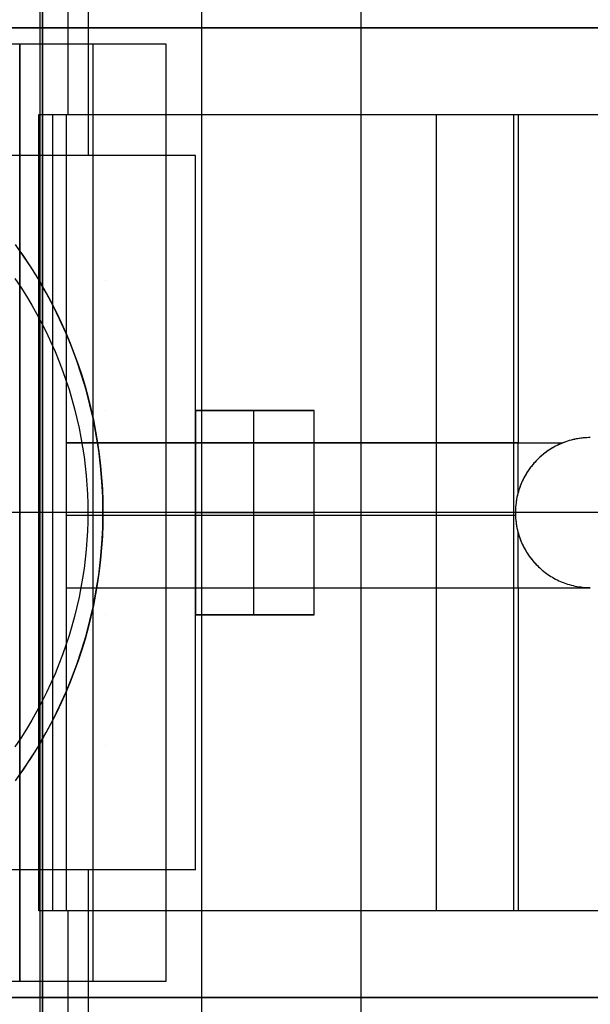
# Model space of a CAD drawing. Header units: millimetres. Extents: x -15 to 7, y 1 to 148.
# Tile 227 of 256: x -0.34 to 1.9, y 77.91 to 81.77. Entities that reach past the tile are written whole.
import ezdxf

# ---------------------------------------------------------------- set-up
doc = ezdxf.new("R2010")
doc.units = ezdxf.units.MM
doc.header["$MEASUREMENT"] = 0
doc.layers.add('Default', color=7, linetype='Continuous', true_color=0x000000)
doc.layers.add('Layer 01', color=7, linetype='Continuous', true_color=0x000000)

msp = doc.modelspace()

# ---------------------------------------------------------------- linework, layer by layer
at = {"layer": 'Default', "color": 7, "true_color": 0xffffff}
for points in [[(-0.249657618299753, 113.892936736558), (-0.249657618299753, 64.8412536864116)], [(0.3753423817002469, 64.85761988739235), (0.3753423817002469, 113.8765705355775)], [(1.00034238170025, 64.8739860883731), (1.00034238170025, 113.860204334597)], [(1.00034238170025, 61.8750141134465), (1.00034238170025, 108.831185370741)], [(1.00034238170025, 71.6022496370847), (1.00034238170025, 107.131939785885)], [(-0.249657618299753, 61.842281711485), (-0.249657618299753, 97.660770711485)]]:
    msp.add_lwpolyline(points, dxfattribs=at)
at = {"layer": 'Default', "color": 254, "true_color": 0xcad1ee}
for points in [[(-0.2587958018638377, 8.653075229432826), (-0.2587958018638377, 103.5282414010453)], [(-0.2587958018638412, 73.1907288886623), (-0.2587958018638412, 103.5282414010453)], [(-0.2587958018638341, 9.944348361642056), (-0.2587958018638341, 102.2369639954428)], [(-0.2587958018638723, 73.1488314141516), (-0.2587958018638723, 102.2369639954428)]]:
    msp.add_lwpolyline(points, dxfattribs=at)
at = {"layer": 'Default', "color": 7, "true_color": 0xffffff, "extrusion": (0, 1, 0)}
for points in [[(0.2496576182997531, -100.911795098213), (5.349657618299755, -100.7782468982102)], [(-4.850342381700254, -100.7782468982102), (0.2496576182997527, -100.911795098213)]]:
    msp.add_lwpolyline(points, dxfattribs=at)
at = {"layer": 'Layer 01'}
for points in [[(-0.06864255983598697, 81.74009351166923), (-0.06864255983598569, 82.24009335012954)], [(-0.1483648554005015, 81.74009351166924), (-0.1483648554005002, 82.07994432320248)], [(3.839201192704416, 81.74009351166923), (-4.156595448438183, 81.74009351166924)], [(3.839201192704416, 81.74009351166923), (-4.156595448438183, 81.74009351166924)], [(3.839201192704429, 81.74009351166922), (-3.976486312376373, 81.74009351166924)], [(3.839201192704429, 81.74009351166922), (-3.976486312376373, 81.74009351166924)], [(-3.198364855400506, 81.74009351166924), (2.901635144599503, 81.74009351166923)], [(-3.198364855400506, 81.74009351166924), (2.901635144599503, 81.74009351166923)], [(-0.1483648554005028, 81.40024306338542), (-0.1483648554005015, 81.74009351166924)], [(-0.06864255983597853, 81.24009335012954), (-0.06864255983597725, 81.74009351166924)], [(0.2354581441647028, 81.67647061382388), (-3.56918209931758, 81.67647061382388)], [(-0.3385685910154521, 81.67647061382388), (-3.083207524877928, 81.67647061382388)], [(0.2354581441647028, 81.6764706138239), (-0.3385685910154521, 81.6764706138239)], [(-0.3385685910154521, 81.6764706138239), (-0.3385685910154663, 78.00371630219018)], [(-0.3385685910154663, 78.00371630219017), (-0.3385685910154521, 81.67647061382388)], [(0.2354581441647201, 81.67647061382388), (-0.3385685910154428, 81.67647061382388)], [(-0.3385685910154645, 78.00371630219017), (-0.3385685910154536, 81.67647061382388)], [(-0.05155522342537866, 81.6764706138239), (-0.05155522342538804, 78.00371630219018)], [(0.2354581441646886, 78.00371630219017), (0.2354581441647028, 81.67647061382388)], [(0.2354581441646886, 78.00371630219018), (0.2354581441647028, 81.6764706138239)], [(0.2354581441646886, 78.00371630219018), (0.2354581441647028, 81.67647061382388)], [(-0.2634541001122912, 81.4002430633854), (3.376710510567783, 81.40024306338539)], [(-0.2634541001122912, 81.4002430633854), (2.901635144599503, 81.40024306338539)], [(-0.2634541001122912, 80.75101495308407), (-0.2634541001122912, 81.4002430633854)], [(-0.2634541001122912, 80.75101495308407), (-0.2634541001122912, 81.4002430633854)], [(-0.2634541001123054, 78.2799440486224), (-0.2634541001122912, 81.40024278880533)], [(-0.2634541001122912, 81.40024278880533), (2.856844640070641, 81.40024278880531)], [(-0.2634541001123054, 78.2799440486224), (-0.2634541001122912, 81.40024278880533)], [(-0.2634541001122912, 81.40024278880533), (2.856844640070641, 81.40024278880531)], [(-0.2630218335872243, 78.2799440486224), (-0.2630218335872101, 81.40024278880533)], [(-0.2090668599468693, 78.2799440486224), (-0.2090668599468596, 81.40024278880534)], [(-0.1555441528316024, 78.2799440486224), (-0.1555441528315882, 81.40024278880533)], [(-0.1550003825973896, 78.2799440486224), (-0.1550003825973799, 81.40024278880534)], [(-0.1545891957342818, 80.11336044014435), (-0.1545891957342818, 81.40024278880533)], [(-0.1545891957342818, 81.40024278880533), (1.616841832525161, 81.40024278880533)], [(1.29669526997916, 78.27994404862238), (1.296695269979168, 81.40024278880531)], [(1.296695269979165, 80.11336044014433), (1.296695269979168, 81.40024278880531)], [(1.599594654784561, 78.27994432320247), (1.599594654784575, 81.4002430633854)], [(1.616841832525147, 81.40024278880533), (2.18440628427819, 81.40024278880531)], [(1.616841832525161, 81.40024278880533), (1.616841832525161, 80.11336044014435)], [(1.616841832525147, 81.40024278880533), (1.616841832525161, 80.11336044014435)], [(0.3515909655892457, 81.24009335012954), (-3.648409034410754, 81.24009335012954)], [(0.3515909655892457, 81.24009335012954), (-3.648409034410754, 81.24009335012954)], [(0.3515909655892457, 81.24009335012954), (-3.648409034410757, 81.24009335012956)], [(0.3515909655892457, 78.44009335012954), (0.3515909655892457, 81.24009335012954)], [(0.3515909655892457, 78.44009335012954), (0.3515909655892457, 81.24009335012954)], [(0.3515909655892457, 78.44009335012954), (0.3515909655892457, 81.24009335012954)], [(-0.3565008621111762, 80.89104007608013), (-0.3243205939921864, 80.8457965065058), (-0.2932768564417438, 80.79910964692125), (-0.2634541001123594, 80.75101495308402)], [(-0.348185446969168, 80.87963324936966), (-0.324133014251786, 80.84552379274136), (-0.3007214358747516, 80.81060086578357), (-0.2779864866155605, 80.77487916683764), (-0.255963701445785, 80.73837531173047), (-0.2346882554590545, 80.7011078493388), (-0.2141948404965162, 80.6630972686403), (-0.1945175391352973, 80.62436599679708), (-0.175689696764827, 80.58493838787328), (-0.1577437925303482, 80.54484070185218), (-0.1407113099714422, 80.50410107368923), (-0.1246226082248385, 80.46274947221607), (-0.1095067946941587, 80.42081764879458), (-0.09539160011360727, 80.37833907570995), (-0.0823032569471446, 80.33534887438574), (-0.07026638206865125, 80.2918837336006), (-0.05930386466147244, 80.2479818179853), (-0.04943676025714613, 80.20368266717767), (-0.04068419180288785, 80.15902708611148), (-0.03306325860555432, 80.11405702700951), (-0.02658895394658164, 80.06881546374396), (-0.021274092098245, 80.02334625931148), (-0.01712924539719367, 79.97769402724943), (-0.01416269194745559, 79.93190398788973), (-0.01238037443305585, 79.88602182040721), (-0.01178587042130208, 79.84009351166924), (-0.01238037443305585, 79.79416520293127), (-0.01416269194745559, 79.74828303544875), (-0.01712924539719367, 79.70249299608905), (-0.021274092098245, 79.656840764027), (-0.02658895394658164, 79.61137155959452), (-0.03306325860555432, 79.56612999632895), (-0.04068419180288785, 79.52115993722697), (-0.04943676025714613, 79.47650435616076), (-0.05930386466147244, 79.43220520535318), (-0.07026638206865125, 79.38830328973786), (-0.0823032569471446, 79.34483814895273), (-0.09539160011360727, 79.30184794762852), (-0.1095067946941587, 79.25936937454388), (-0.1246226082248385, 79.21743755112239), (-0.1407113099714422, 79.17608594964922), (-0.1577437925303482, 79.1353463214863), (-0.175689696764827, 79.09524863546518), (-0.1945175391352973, 79.05582102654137), (-0.2141948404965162, 79.01708975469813), (-0.2346882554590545, 78.97907917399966), (-0.255963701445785, 78.94181171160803), (-0.2779864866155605, 78.90530785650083), (-0.3007214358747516, 78.86958615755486), (-0.324133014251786, 78.83466323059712), (-0.348185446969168, 78.8005537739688)], [(-0.348185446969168, 80.87963324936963), (-0.324133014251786, 80.84552379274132), (-0.3007214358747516, 80.81060086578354), (-0.2779864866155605, 80.77487916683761), (-0.255963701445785, 80.73837531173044), (-0.2346882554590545, 80.70110784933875), (-0.2141948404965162, 80.66309726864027), (-0.1945175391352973, 80.62436599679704), (-0.175689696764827, 80.58493838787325), (-0.1577437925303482, 80.54484070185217), (-0.1407113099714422, 80.50410107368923), (-0.1246226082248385, 80.46274947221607), (-0.1095067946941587, 80.42081764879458), (-0.09539160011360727, 80.37833907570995), (-0.0823032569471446, 80.33534887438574), (-0.07026638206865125, 80.2918837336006), (-0.05930386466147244, 80.2479818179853), (-0.04943676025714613, 80.20368266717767), (-0.04068419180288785, 80.15902708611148), (-0.03306325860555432, 80.11405702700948), (-0.02658895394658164, 80.06881546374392), (-0.021274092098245, 80.02334625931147), (-0.01712924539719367, 79.97769402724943), (-0.01416269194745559, 79.93190398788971), (-0.01238037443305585, 79.88602182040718), (-0.01178587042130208, 79.84009351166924), (-0.01238037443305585, 79.79416520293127), (-0.01416269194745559, 79.74828303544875), (-0.01712924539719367, 79.70249299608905), (-0.021274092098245, 79.656840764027), (-0.02658895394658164, 79.61137155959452), (-0.03306325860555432, 79.56612999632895), (-0.04068419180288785, 79.52115993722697), (-0.04943676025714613, 79.47650435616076), (-0.05930386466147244, 79.43220520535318), (-0.07026638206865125, 79.38830328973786), (-0.0823032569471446, 79.34483814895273), (-0.09539160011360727, 79.30184794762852), (-0.1095067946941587, 79.25936937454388), (-0.1246226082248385, 79.21743755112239), (-0.1407113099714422, 79.17608594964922), (-0.1577437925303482, 79.1353463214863), (-0.175689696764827, 79.09524863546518), (-0.1945175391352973, 79.05582102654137), (-0.2141948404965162, 79.01708975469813), (-0.2346882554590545, 78.97907917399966), (-0.255963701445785, 78.94181171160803), (-0.2779864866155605, 78.90530785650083), (-0.3007214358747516, 78.86958615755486), (-0.324133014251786, 78.83466323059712), (-0.348185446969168, 78.8005537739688)], [(-0.357525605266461, 80.75821602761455), (-0.3344186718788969, 80.7238429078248), (-0.3122584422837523, 80.68898187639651), (-0.2910588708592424, 80.65367150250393), (-0.2708318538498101, 80.61795078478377), (-0.2515872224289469, 80.5818590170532), (-0.2333327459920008, 80.54543565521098), (-0.2160741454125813, 80.50872018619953), (-0.1998151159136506, 80.47175199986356), (-0.1845573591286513, 80.4345702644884), (-0.1703006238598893, 80.39721380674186), (-0.1570427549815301, 80.3597209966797), (-0.1447797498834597, 80.32212963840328), (-0.1335058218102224, 80.2844768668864), (-0.1232134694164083, 80.24679905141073), (-0.1138935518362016, 80.20913170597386), (-0.1055353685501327, 80.17150940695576), (-0.09812674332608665, 80.13396571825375), (-0.09165411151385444, 80.09653312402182), (-0.08610260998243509, 80.05924296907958), (-0.081456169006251, 80.0221254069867), (-0.0776976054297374, 79.9852093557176), (-0.07480871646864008, 79.94852246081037), (-0.07277037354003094, 79.91209106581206), (-0.07156261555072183, 79.87594018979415), (-0.07116474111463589, 79.84009351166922), (-0.07156261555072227, 79.80424683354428), (-0.07277037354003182, 79.76809595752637), (-0.07480871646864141, 79.73166456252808), (-0.07769760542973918, 79.69497766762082), (-0.08145616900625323, 79.65806161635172), (-0.08610260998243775, 79.62094405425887), (-0.09165411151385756, 79.5836538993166), (-0.0981267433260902, 79.5462213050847), (-0.1055353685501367, 79.50867761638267), (-0.113893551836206, 79.4710553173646), (-0.1232134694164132, 79.43338797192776), (-0.1335058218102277, 79.39571015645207), (-0.1447797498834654, 79.35805738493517), (-0.1570427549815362, 79.32046602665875), (-0.1703006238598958, 79.28297321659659), (-0.1845573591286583, 79.24561675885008), (-0.199815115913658, 79.20843502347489), (-0.2160741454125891, 79.17146683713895), (-0.233332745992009, 79.13475136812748), (-0.2515872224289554, 79.09832800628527), (-0.2708318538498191, 79.06223623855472), (-0.2910588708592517, 79.02651552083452), (-0.3122584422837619, 78.99120514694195), (-0.3344186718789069, 78.95634411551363), (-0.3575256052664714, 78.9219709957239)], [(-0.2634541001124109, 78.92917207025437), (-0.2348946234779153, 78.97870741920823), (-0.2077261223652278, 79.02956532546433), (-0.1820292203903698, 79.0816918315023), (-0.1578820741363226, 79.13502689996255), (-0.1353598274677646, 79.18950452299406), (-0.1145340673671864, 79.24505288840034), (-0.09547228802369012, 79.30159460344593), (-0.07823737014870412, 79.35904697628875), (-0.06288708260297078, 79.4173223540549), (-0.04947361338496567, 79.47632851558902), (-0.03804313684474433, 79.53596911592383), (-0.02863542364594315, 79.59614417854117), (-0.0212834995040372, 79.65675063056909), (-0.01601335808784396, 79.71768287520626), (-0.01284373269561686, 79.77883339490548), (-0.01178593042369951, 79.84009337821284), (-0.01284373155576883, 79.90135336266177), (-0.01601335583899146, 79.96250388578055), (-0.02128349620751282, 80.02343613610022), (-0.02863541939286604, 80.0840425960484), (-0.03804313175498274, 80.14421766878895), (-0.04947360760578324, 80.20385828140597), (-0.06288707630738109, 80.26286445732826), (-0.07823736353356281, 80.3211398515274), (-0.09547228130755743, 80.37859224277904), (-0.1145340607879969, 80.43513397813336), (-0.1353598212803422, 80.49068236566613), (-0.1578820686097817, 80.54516001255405), (-0.1820292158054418, 80.59849510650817), (-0.2077261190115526, 80.65062163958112), (-0.2348946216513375, 80.70147957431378), (-0.2634541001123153, 80.75101495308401)], [(0.8171543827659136, 80.24009334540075), (0.3515909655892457, 80.24009334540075)], [(0.3515909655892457, 80.24009334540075), (0.3515909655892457, 79.44009334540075)], [(0.3515909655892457, 79.44009334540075), (0.3515909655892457, 80.24009334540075)], [(0.3515909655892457, 80.24009334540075), (0.8171543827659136, 80.24009334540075)], [(0.8171543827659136, 80.24009334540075), (0.3515909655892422, 80.24009334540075)], [(0.5793884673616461, 79.44009334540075), (0.5793884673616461, 80.24009334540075)], [(0.5793884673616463, 79.44009334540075), (0.5793884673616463, 80.24009334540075)], [(0.8171543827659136, 79.44009334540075), (0.8171543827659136, 80.24009334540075)], [(0.8171543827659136, 79.44009334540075), (0.8171543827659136, 80.24009334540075)], [(0.8171543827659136, 79.44009334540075), (0.8171543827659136, 80.24009334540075)], [(-0.1549410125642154, 79.54579598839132), (-0.1549410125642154, 80.11336044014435)], [(-0.1549410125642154, 80.11336044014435), (1.616841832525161, 80.11336044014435)], [(1.616841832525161, 80.11336044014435), (-0.1545891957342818, 80.11336044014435)], [(1.899813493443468, 80.13400369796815), (1.892205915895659, 80.13390522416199), (1.884605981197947, 80.13361000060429), (1.87702130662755, 80.13311861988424), (1.86945945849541, 80.13243206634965), (1.861927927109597, 80.1315517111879), (1.854434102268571, 80.13047930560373), (1.846985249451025, 80.12921697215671), (1.839588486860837, 80.12776719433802), (1.832250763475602, 80.12613280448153), (1.824978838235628, 80.12431697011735), (1.81777926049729, 80.12232317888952), (1.810658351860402, 80.12015522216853), (1.803622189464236, 80.11781717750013), (1.796676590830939, 80.11531339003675), (1.789827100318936, 80.11264845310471), (1.783078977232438, 80.10982718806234), (1.776437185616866, 80.10685462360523), (1.769906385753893, 80.10373597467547), (1.76349092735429, 80.1004766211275), (1.757194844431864, 80.09708208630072), (1.751021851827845, 80.09355801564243), (1.744975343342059, 80.08991015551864), (1.739058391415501, 80.08614433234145), (1.733273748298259, 80.0822664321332), (1.727623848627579, 80.07828238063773), (1.722110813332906, 80.07419812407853), (1.716736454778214, 80.07001961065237), (1.711502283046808, 80.0657527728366), (1.70640951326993, 80.06140351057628), (1.701459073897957, 80.05697767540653), (1.69665161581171, 80.0524810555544), (1.691987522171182, 80.0479193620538), (1.687425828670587, 80.04325526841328), (1.682929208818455, 80.03844781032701), (1.6785033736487, 80.03349737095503), (1.674154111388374, 80.02840460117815), (1.669887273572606, 80.02317042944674), (1.665708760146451, 80.01779607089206), (1.661624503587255, 80.01228303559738), (1.657640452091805, 80.00663313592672), (1.653762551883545, 80.00084849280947), (1.64999672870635, 79.99493154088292), (1.64634886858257, 79.98888503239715), (1.64282479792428, 79.98271203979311), (1.639430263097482, 79.9764159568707), (1.636170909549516, 79.97000049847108), (1.633052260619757, 79.96346969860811), (1.630079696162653, 79.95682790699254), (1.62725843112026, 79.95007978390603), (1.624593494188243, 79.94323029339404), (1.622089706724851, 79.93628469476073), (1.619751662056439, 79.92924853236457), (1.61758370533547, 79.92212762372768), (1.615589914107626, 79.91492804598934), (1.613774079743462, 79.90765612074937), (1.612139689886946, 79.90031839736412), (1.610689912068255, 79.89292163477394), (1.609427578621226, 79.8854727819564), (1.608355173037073, 79.87797895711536), (1.60747481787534, 79.87044742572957), (1.606788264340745, 79.86288557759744), (1.606296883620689, 79.85530090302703), (1.60600166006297, 79.8477009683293), (1.605903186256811, 79.8400933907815), (1.60600166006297, 79.83248581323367), (1.606296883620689, 79.82488587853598), (1.606788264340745, 79.8173012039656), (1.60747481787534, 79.80973935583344), (1.608355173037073, 79.80220782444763), (1.609427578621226, 79.79471399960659), (1.610689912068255, 79.78726514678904), (1.612139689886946, 79.77986838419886), (1.613774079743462, 79.77253066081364), (1.615589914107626, 79.76525873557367), (1.61758370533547, 79.75805915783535), (1.619751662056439, 79.75093824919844), (1.622089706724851, 79.74390208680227), (1.624593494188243, 79.73695648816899), (1.62725843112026, 79.73010699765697), (1.630079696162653, 79.72335887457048), (1.633052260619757, 79.71671708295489), (1.636170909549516, 79.71018628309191), (1.639430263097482, 79.70377082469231), (1.64282479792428, 79.6974747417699), (1.64634886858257, 79.69130174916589), (1.64999672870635, 79.68525524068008), (1.653762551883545, 79.67933828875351), (1.657640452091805, 79.67355364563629), (1.661624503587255, 79.6679037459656), (1.665708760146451, 79.66239071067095), (1.669887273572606, 79.65701635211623), (1.674154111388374, 79.65178218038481), (1.6785033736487, 79.64668941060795), (1.682929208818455, 79.64173897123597), (1.687425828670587, 79.63693151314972), (1.691987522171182, 79.6322674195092), (1.69665161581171, 79.6277057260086), (1.701459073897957, 79.62320910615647), (1.70640951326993, 79.61878327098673), (1.711502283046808, 79.61443400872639), (1.716736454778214, 79.61016717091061), (1.722110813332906, 79.60598865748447), (1.727623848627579, 79.60190440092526), (1.733273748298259, 79.59792034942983), (1.739058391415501, 79.59404244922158), (1.744975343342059, 79.59027662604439), (1.751021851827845, 79.58662876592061), (1.757194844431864, 79.58310469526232), (1.76349092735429, 79.57971016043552), (1.769906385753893, 79.57645080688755), (1.776437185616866, 79.57333215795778), (1.783078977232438, 79.57035959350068), (1.789827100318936, 79.56753832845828), (1.796676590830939, 79.56487339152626), (1.803622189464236, 79.56236960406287), (1.810658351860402, 79.56003155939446), (1.81777926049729, 79.5578636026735), (1.824978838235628, 79.55586981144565), (1.832250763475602, 79.5540539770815), (1.839588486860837, 79.55241958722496), (1.846985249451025, 79.55096980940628), (1.854434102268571, 79.54970747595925), (1.861927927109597, 79.54863507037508), (1.86945945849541, 79.54775471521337), (1.87702130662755, 79.54706816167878), (1.884605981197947, 79.54657678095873), (1.892205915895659, 79.546281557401), (1.899813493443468, 79.54618308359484)], [(1.616841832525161, 80.11336044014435), (1.79160818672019, 80.11336044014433)], [(1.791608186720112, 80.11336044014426), (1.78430333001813, 80.11035376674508), (1.777121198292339, 80.107169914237), (1.770067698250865, 80.10381539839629), (1.76314831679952, 80.10029696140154), (1.756368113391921, 80.09662154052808), (1.749731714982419, 80.09279623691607), (1.743243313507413, 80.0888282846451), (1.73690666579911, 80.08472502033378), (1.730725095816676, 80.08049385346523), (1.724701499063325, 80.07614223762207), (1.718838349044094, 80.07167764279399), (1.713137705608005, 80.06710752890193), (1.707601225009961, 80.06243932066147), (1.70223017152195, 80.0576803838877), (1.69702543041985, 80.05283800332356), (1.691987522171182, 80.0479193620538), (1.685911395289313, 80.04166015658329), (1.679954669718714, 80.03514560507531), (1.674131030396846, 80.02837693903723), (1.668454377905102, 80.0213562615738), (1.662938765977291, 80.01408658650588), (1.657598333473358, 80.00657187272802), (1.652447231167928, 79.99881705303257), (1.647499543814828, 79.99082805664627), (1.642769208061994, 79.98261182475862), (1.638269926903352, 79.97417631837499), (1.634015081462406, 79.9655305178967), (1.630017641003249, 79.9566844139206), (1.626290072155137, 79.94764898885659), (1.622844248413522, 79.9384361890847), (1.61969136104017, 79.92905888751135), (1.616841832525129, 79.91953083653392)], [(1.616841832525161, 79.91953083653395), (1.616841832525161, 80.11336044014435)], [(1.899813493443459, 80.13400368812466), (1.892805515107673, 80.13392012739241), (1.885803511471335, 80.13366958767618), (1.878813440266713, 80.13325249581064), (1.871841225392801, 80.13266956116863), (1.864892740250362, 80.13192177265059), (1.857973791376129, 80.13101039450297), (1.851090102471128, 80.12993696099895), (1.844247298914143, 80.12870327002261), (1.8374508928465, 80.12731137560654), (1.830706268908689, 80.12576357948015), (1.824018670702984, 80.12406242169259), (1.817393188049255, 80.12221067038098), (1.810834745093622, 80.12021131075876), (1.804348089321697, 80.11806753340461), (1.797937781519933, 80.11578272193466), (1.791608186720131, 80.11336044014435)], [(1.616841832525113, 79.91953083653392), (1.614314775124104, 79.90990563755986), (1.612106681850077, 79.90016050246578), (1.610225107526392, 79.89031125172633), (1.608676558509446, 79.88037429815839), (1.60746643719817, 79.8703665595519), (1.606598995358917, 79.86030536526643), (1.606077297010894, 79.85020835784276), (1.605903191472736, 79.84009339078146), (1.60607729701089, 79.82997842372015), (1.606598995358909, 79.81988141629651), (1.607466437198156, 79.80982022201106), (1.608676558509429, 79.79981248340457), (1.61022510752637, 79.78987552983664), (1.612106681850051, 79.78002627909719), (1.614314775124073, 79.77028114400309), (1.616841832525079, 79.76065594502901)], [(0.2354581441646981, 79.84009345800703), (-3.569182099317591, 79.84009345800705)], [(-0.07116474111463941, 79.84009351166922), (-0.586175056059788, 79.84009351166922)], [(0.3515909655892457, 79.84009335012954), (-0.5861750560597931, 79.84009335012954)], [(0.2354581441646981, 79.84009345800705), (-0.3385685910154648, 79.84009345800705)], [(1.605903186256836, 79.84009341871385), (-0.2634541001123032, 79.84009341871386)], [(1.968834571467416, 79.84009369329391), (-0.01178587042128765, 79.84009369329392)], [(3.839201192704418, 79.84009351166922), (0.3515909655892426, 79.84009351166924)], [(0.8171543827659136, 79.84009334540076), (0.351590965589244, 79.84009334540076)], [(0.3515909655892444, 79.84009334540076), (0.8171543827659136, 79.84009334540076)], [(-0.1549410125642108, 79.82957821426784), (1.606091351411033, 79.82957821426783)], [(1.616841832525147, 79.54579598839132), (1.616841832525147, 79.76065594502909)], [(1.616841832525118, 79.76065594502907), (1.619691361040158, 79.75112789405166), (1.622844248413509, 79.7417505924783), (1.626290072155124, 79.73253779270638), (1.630017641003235, 79.72350236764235), (1.634015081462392, 79.71465626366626), (1.638269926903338, 79.70601046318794), (1.642769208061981, 79.69757495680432), (1.647499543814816, 79.6893587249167), (1.652447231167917, 79.68136972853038), (1.657598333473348, 79.67361490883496), (1.662938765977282, 79.66610019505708), (1.668454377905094, 79.65883051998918), (1.67413103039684, 79.65180984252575), (1.67995466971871, 79.64504117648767), (1.685911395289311, 79.63852662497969), (1.691987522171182, 79.6322674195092), (1.696651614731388, 79.62770556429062), (1.701459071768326, 79.62320845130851), (1.706409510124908, 79.61878178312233), (1.71150227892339, 79.61443133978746), (1.71673644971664, 79.610162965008), (1.722110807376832, 79.60598255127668), (1.727623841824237, 79.60189602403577), (1.733273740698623, 79.59790932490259), (1.739058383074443, 79.59402839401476), (1.744975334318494, 79.59025915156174), (1.751021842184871, 79.58660747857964), (1.757194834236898, 79.58307919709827), (1.763490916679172, 79.57968004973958), (1.769906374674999, 79.57641567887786), (1.776437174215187, 79.57329160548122), (1.783078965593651, 79.57031320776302), (1.789827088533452, 79.56748569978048), (1.796676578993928, 79.56481411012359), (1.803622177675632, 79.56230326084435), (1.810658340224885, 79.55995774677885), (1.817779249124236, 79.55778191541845), (1.824978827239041, 79.5557798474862), (1.832250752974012, 79.55395533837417), (1.839588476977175, 79.55231188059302), (1.846985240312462, 79.55085264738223), (1.854434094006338, 79.54958047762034), (1.86192791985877, 79.54849786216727), (1.869459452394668, 79.5476069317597), (1.87702130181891, 79.54690944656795), (1.884605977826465, 79.54640678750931), (1.892205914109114, 79.54609994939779), (1.899813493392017, 79.54598953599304)], [(-0.1549410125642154, 79.54579598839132), (1.616841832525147, 79.54579598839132)], [(-0.154589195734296, 78.2799440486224), (-0.1545891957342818, 79.54579598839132)], [(-0.1545891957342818, 79.54579598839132), (1.616841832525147, 79.54579598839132)], [(1.29669526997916, 78.27994404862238), (1.296695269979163, 79.54579598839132)], [(1.616841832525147, 79.54579598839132), (1.899813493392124, 79.54598953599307)], [(1.616841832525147, 79.54579598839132), (1.616841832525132, 78.2799440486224)], [(1.616841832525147, 79.54579598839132), (1.616841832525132, 78.2799440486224)], [(0.8171543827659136, 79.44009334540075), (0.3515909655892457, 79.44009334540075)], [(0.3515909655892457, 79.44009334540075), (0.8171543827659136, 79.44009334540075)], [(0.8171543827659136, 79.44009334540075), (0.3515909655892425, 79.44009334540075)], [(-0.2634541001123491, 78.92917207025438), (-0.2932768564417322, 78.88107737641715), (-0.3243205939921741, 78.83439051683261), (-0.3565008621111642, 78.78914694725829)], [(-0.2634541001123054, 78.27994432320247), (-0.2634541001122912, 78.92917207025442)], [(-0.2634541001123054, 78.27994432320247), (-0.2634541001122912, 78.92917207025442)], [(0.3515909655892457, 78.44009335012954), (-3.648409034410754, 78.44009335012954)], [(0.3515909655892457, 78.44009335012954), (-3.648409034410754, 78.44009335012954)], [(0.3515909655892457, 78.44009335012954), (-3.648409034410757, 78.44009335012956)], [(-0.06864255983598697, 77.94009351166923), (-0.06864255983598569, 78.44009335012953)], [(2.901635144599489, 78.27994432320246), (-0.2634541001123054, 78.27994432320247)], [(3.376710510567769, 78.27994432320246), (-0.2634541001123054, 78.27994432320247)], [(2.856844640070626, 78.27994404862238), (-0.2634541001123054, 78.2799440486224)], [(2.856844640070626, 78.27994404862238), (-0.2634541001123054, 78.2799440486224)], [(1.616841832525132, 78.2799440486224), (-0.154589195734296, 78.2799440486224)], [(-0.1483648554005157, 77.94009351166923), (-0.1483648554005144, 78.27994432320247)], [(2.184406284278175, 78.27994404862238), (1.616841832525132, 78.2799440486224)], [(-3.569182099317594, 78.00371630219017), (0.2354581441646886, 78.00371630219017)], [(-3.083207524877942, 78.00371630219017), (-0.3385685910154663, 78.00371630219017)], [(-0.3385685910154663, 78.00371630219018), (0.2354581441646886, 78.00371630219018)], [(-0.3385685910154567, 78.00371630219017), (0.2354581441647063, 78.00371630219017)], [(3.839201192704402, 77.94009351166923), (-4.156595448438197, 77.94009351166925)], [(3.839201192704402, 77.94009351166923), (-4.156595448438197, 77.94009351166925)], [(3.839201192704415, 77.94009351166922), (-3.976486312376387, 77.94009351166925)], [(3.839201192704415, 77.94009351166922), (-3.976486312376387, 77.94009351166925)], [(-3.19836485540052, 77.94009351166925), (2.901635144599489, 77.94009351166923)], [(-3.19836485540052, 77.94009351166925), (2.901635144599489, 77.94009351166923)], [(-0.1483648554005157, 77.60024306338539), (-0.1483648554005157, 77.94009351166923)], [(-0.06864255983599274, 77.44009335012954), (-0.06864255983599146, 77.94009351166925)]]:
    msp.add_lwpolyline(points, dxfattribs=at)
at = {"layer": 'Layer 01', "extrusion": (1, 0, 0)}
for points in [[(81.74009351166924, -21.83799661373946), (81.74009351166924, -8.975562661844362)], [(81.74009351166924, -21.83799661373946), (81.74009351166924, -8.975562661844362)], [(81.67647061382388, -17.74560559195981), (81.6764706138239, -11.98359001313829)], [(81.67647061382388, -18.0228923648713), (81.6764706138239, -11.98359001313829)], [(81.4002430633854, -8.975562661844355), (81.4002430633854, -9.342750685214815)], [(81.40024278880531, -7.834296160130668), (81.40024278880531, -12.45696096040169)], [(81.40024306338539, -8.97556266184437), (81.40024306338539, -9.342750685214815)], [(81.40024278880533, -7.834296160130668), (81.40024278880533, -8.136260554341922)], [(81.24009335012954, -21.83799661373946), (81.24009335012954, -29.31593750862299)], [(80.75101495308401, -9.342750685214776), (80.75101495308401, -8.975562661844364)], [(80.24009334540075, -27.29331819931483), (80.24009334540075, -29.01593750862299)], [(80.24009334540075, -29.01593750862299), (80.24009334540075, -27.29331819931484)], [(80.24009334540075, -27.29331819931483), (80.24009334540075, -29.01593750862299)], [(80.11336044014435, -8.136260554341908), (80.11336044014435, -7.834296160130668)], [(80.04791936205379, -8.13626055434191), (80.04791936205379, -12.45696096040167)], [(79.84009341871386, -8.76098127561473), (79.84009341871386, -12.45696096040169)], [(79.84009345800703, -18.0228923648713), (79.84009345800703, -11.98359001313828)], [(79.84009335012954, -21.83799661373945), (79.84009335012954, -27.29331819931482)], [(79.84009335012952, -29.01593750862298), (79.84009335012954, -29.31593750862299)], [(79.84009334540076, -27.29331819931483), (79.84009334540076, -29.01593750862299)], [(79.7993082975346, -17.74560559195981), (79.79930829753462, -11.98359001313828)], [(79.6322674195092, -8.136260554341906), (79.63226741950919, -12.45696096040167)], [(79.54579598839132, -7.834296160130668), (79.54579598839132, -8.136260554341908)], [(79.44009334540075, -27.29331819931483), (79.44009334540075, -29.01593750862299)], [(79.44009334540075, -29.01593750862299), (79.44009334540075, -27.29331819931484)], [(79.44009334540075, -27.29331819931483), (79.44009334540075, -29.01593750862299)], [(78.92917207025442, -8.975562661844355), (78.92917207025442, -9.342750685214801)], [(78.44009335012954, -21.83799661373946), (78.44009335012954, -29.31593750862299)], [(78.27994432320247, -8.975562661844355), (78.27994432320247, -9.342750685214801)], [(78.27994404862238, -7.834296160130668), (78.27994404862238, -12.45696096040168)], [(78.27994432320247, -8.975562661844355), (78.27994432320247, -9.342750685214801)], [(78.2799440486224, -8.136260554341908), (78.2799440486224, -7.834296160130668)], [(78.00371630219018, -11.98359001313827), (78.00371630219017, -17.74560559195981)], [(78.00371630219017, -18.0228923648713), (78.00371630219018, -11.98359001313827)], [(77.94009351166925, -21.83799661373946), (77.94009351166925, -8.975562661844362)], [(77.94009351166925, -21.83799661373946), (77.94009351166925, -8.975562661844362)]]:
    msp.add_lwpolyline(points, dxfattribs=at)
at = {"layer": 'Layer 01', "extrusion": (0, 1, 0)}
for points in [[(0.2630218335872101, -8.76098127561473), (0.2634541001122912, -12.45696096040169)], [(0.2630218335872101, -8.76098127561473), (0.1555441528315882, -8.65393586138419)], [(0.1555441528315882, -8.65393586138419), (0.1545891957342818, -7.834296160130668)], [(0.1549410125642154, -8.136260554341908), (0.1545891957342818, -7.834296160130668)], [(0.1545891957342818, -7.834296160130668), (0.1549410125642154, -8.136260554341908)], [(0.1555441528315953, -8.65393586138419), (0.2625895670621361, -8.760981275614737)], [(0.1545891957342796, -7.83429616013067), (0.1555441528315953, -8.65393586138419)], [(0.2630218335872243, -8.760981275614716), (0.2634541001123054, -12.45696096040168)], [(0.1555441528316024, -8.65393586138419), (0.2630218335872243, -8.760981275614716)], [(0.154589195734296, -7.834296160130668), (0.1555441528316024, -8.65393586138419)]]:
    msp.add_lwpolyline(points, dxfattribs=at)

doc.saveas('drawing.dxf')
